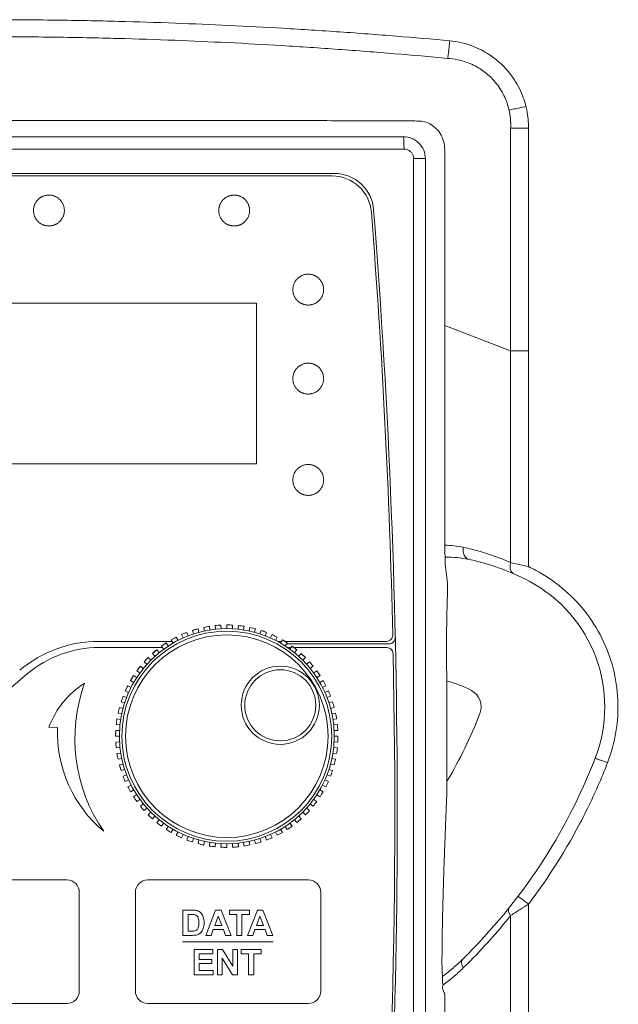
# Model space of a CAD drawing. Header units: millimetres. Extents: x -473 to 23648, y -382 to 1866.
# Tile 207 of 256: x 8919 to 8968, y 266 to 346. Entities that reach past the tile are written whole.
import ezdxf

# ---------------------------------------------------------------- set-up
doc = ezdxf.new("R2010")
doc.units = ezdxf.units.MM
doc.header["$LTSCALE"] = 80
doc.layers.get('0').update_dxf_attribs({"linetype": 'CONTINUOUS'})

msp = doc.modelspace()

# ---------------------------------------------------------------- linework, layer by layer
at = {"color": 0, "linetype": 'Continuous', "lineweight": 0}
for p, q in [((8958.834, 336.808), (8958.834, 318.571)), ((8960.283, 336.808), (8958.834, 336.808)), ((8960.283, 336.808), (8960.283, 318.571)), ((8950.202, 335.128), (8882.707, 335.128)), ((8953.5, 335.026), (8953.5, 328.83)), ((8950.978, 228.954), (8950.978, 334.354)), ((8950.978, 334.354), (8951.929, 334.354)), ((8951.929, 228.954), (8951.929, 334.354)), ((8944.554, 333.154), (8888.355, 333.154)), ((8944.369, 332.954), (8888.54, 332.954)), ((8890.061, 322.654), (8938.251, 322.654)), ((8938.251, 322.654), (8938.251, 309.654)), ((8958.834, 318.809), (8953.5, 320.857)), ((8960.283, 318.809), (8958.834, 318.809)), ((8958.834, 318.571), (8958.834, 301.672)), ((8938.251, 309.654), (8890.061, 309.654)), ((8933.983, 296.425), (8934.447, 296.51)), ((8934.046, 296.131), (8933.983, 296.425)), ((8934.447, 296.51), (8934.494, 296.214)), ((8934.914, 296.572), (8935.383, 296.609)), ((8934.945, 296.274), (8934.914, 296.572)), ((8935.383, 296.609), (8935.399, 296.309)), ((8935.855, 296.321), (8935.855, 296.621)), ((8936.326, 296.609), (8936.31, 296.309)), ((8936.764, 296.274), (8936.795, 296.572)), ((8936.795, 296.572), (8937.262, 296.51)), ((8937.262, 296.51), (8937.215, 296.214)), ((8937.663, 296.131), (8937.726, 296.425)), ((8937.726, 296.425), (8938.184, 296.315)), ((8931.355, 295.415), (8931.769, 295.64)), ((8931.769, 295.64), (8931.905, 295.373)), ((8932.316, 295.569), (8932.194, 295.843)), ((8932.629, 296.023), (8932.737, 295.743)), ((8933.073, 296.181), (8933.525, 296.315)), ((8933.166, 295.895), (8933.073, 296.181)), ((8933.525, 296.315), (8933.603, 296.025)), ((8938.184, 296.315), (8938.106, 296.025)), ((8938.543, 295.895), (8938.636, 296.181)), ((8938.636, 296.181), (8939.08, 296.023)), ((8939.08, 296.023), (8938.972, 295.743)), ((8939.393, 295.569), (8939.515, 295.843)), ((8939.94, 295.64), (8939.804, 295.373)), ((8931.426, 295.292), (8925.515, 295.292)), ((8930.645, 294.792), (8925.515, 294.792)), ((8930.564, 294.902), (8930.953, 295.169)), ((8930.741, 294.66), (8930.564, 294.902)), ((8930.953, 295.169), (8931.116, 294.918)), ((8931.505, 295.156), (8931.355, 295.415)), ((8940.283, 295.292), (8939.96, 295.292)), ((8940.205, 295.156), (8940.355, 295.415)), ((8940.355, 295.415), (8940.756, 295.169)), ((8948.789, 295.292), (8940.557, 295.292)), ((8940.756, 295.169), (8940.593, 294.918)), ((8948.994, 295.092), (8940.706, 295.092)), ((8941.064, 294.792), (8940.781, 294.792)), ((8940.968, 294.66), (8941.145, 294.902)), ((8941.145, 294.902), (8941.518, 294.616)), ((8948.822, 294.792), (8941.289, 294.792)), ((8929.491, 293.985), (8929.703, 293.773)), ((8929.832, 294.31), (8930.191, 294.616)), ((8930.033, 294.087), (8929.832, 294.31)), ((8930.191, 294.616), (8930.379, 294.382)), ((8941.518, 294.616), (8941.33, 294.382)), ((8941.676, 294.087), (8941.877, 294.31)), ((8941.877, 294.31), (8942.218, 293.985)), ((8942.218, 293.985), (8942.006, 293.773)), ((8928.573, 292.911), (8928.86, 293.285)), ((8928.86, 293.285), (8929.093, 293.096)), ((8929.389, 293.443), (8929.166, 293.643)), ((8942.32, 293.443), (8942.543, 293.643)), ((8942.849, 293.285), (8942.616, 293.096)), ((8919.73, 292.686), (8915.415, 289.065)), ((8928.06, 292.121), (8928.306, 292.523)), ((8928.306, 292.523), (8928.558, 292.36)), ((8928.816, 292.735), (8928.573, 292.911)), ((8942.893, 292.735), (8943.136, 292.911)), ((8943.136, 292.911), (8943.403, 292.523)), ((8943.403, 292.523), (8943.151, 292.36)), ((8927.633, 291.282), (8927.835, 291.707)), ((8927.835, 291.707), (8928.103, 291.571)), ((8928.32, 291.971), (8928.06, 292.121)), ((8943.389, 291.971), (8943.649, 292.121)), ((8943.874, 291.707), (8943.606, 291.571)), ((8927.452, 290.847), (8927.732, 290.739)), ((8927.907, 291.16), (8927.633, 291.282)), ((8943.802, 291.16), (8944.076, 291.282)), ((8944.257, 290.847), (8943.977, 290.739)), ((8953.682, 283.366), (8953.682, 291.454)), ((8927.58, 290.31), (8927.295, 290.402)), ((8944.129, 290.31), (8944.414, 290.402)), ((8927.345, 289.43), (8927.051, 289.492)), ((8927.161, 289.951), (8927.451, 289.873)), ((8944.548, 289.951), (8944.258, 289.873)), ((8944.364, 289.43), (8944.658, 289.492)), ((8927.202, 288.531), (8926.904, 288.562)), ((8926.965, 289.029), (8927.262, 288.982)), ((8944.744, 289.029), (8944.447, 288.982)), ((8944.507, 288.531), (8944.805, 288.562)), ((8926.855, 287.621), (8926.867, 288.092)), ((8927.155, 287.621), (8926.855, 287.621)), ((8926.867, 288.092), (8927.166, 288.077)), ((8944.842, 288.092), (8944.543, 288.077)), ((8944.555, 287.621), (8944.855, 287.621)), ((8926.867, 287.15), (8927.166, 287.166)), ((8944.842, 287.15), (8944.543, 287.166)), ((8927.202, 286.712), (8926.904, 286.68)), ((8926.965, 286.213), (8927.262, 286.26)), ((8944.744, 286.213), (8944.447, 286.26)), ((8944.507, 286.712), (8944.805, 286.68)), ((8927.345, 285.812), (8927.051, 285.75)), ((8927.161, 285.292), (8927.451, 285.369)), ((8927.295, 284.84), (8927.161, 285.292)), ((8944.548, 285.292), (8944.258, 285.369)), ((8944.364, 285.812), (8944.658, 285.75)), ((8966.681, 285.478), (8966.655, 285.411)), ((8927.58, 284.933), (8927.295, 284.84)), ((8927.452, 284.396), (8927.732, 284.503)), ((8944.257, 284.396), (8943.977, 284.503)), ((8944.129, 284.933), (8944.414, 284.84)), ((8927.907, 284.083), (8927.633, 283.961)), ((8927.835, 283.535), (8928.103, 283.671)), ((8943.874, 283.535), (8943.606, 283.671)), ((8943.802, 284.083), (8944.076, 283.961)), ((8928.32, 283.271), (8928.06, 283.121)), ((8928.306, 282.719), (8928.558, 282.883)), ((8943.403, 282.719), (8943.151, 282.883)), ((8943.389, 283.271), (8943.649, 283.121)), ((8928.816, 282.507), (8928.573, 282.331)), ((8928.86, 281.957), (8929.093, 282.146)), ((8942.849, 281.957), (8942.616, 282.146)), ((8942.893, 282.507), (8943.136, 282.331)), ((8929.389, 281.8), (8929.166, 281.599)), ((8929.491, 281.257), (8929.703, 281.469)), ((8942.218, 281.257), (8942.006, 281.469)), ((8942.32, 281.8), (8942.543, 281.599)), ((8930.033, 281.156), (8929.832, 280.933)), ((8930.191, 280.627), (8930.379, 280.86)), ((8930.741, 280.583), (8930.564, 280.34)), ((8940.968, 280.583), (8941.145, 280.34)), ((8941.518, 280.627), (8941.33, 280.86)), ((8941.676, 281.156), (8941.877, 280.933)), ((8930.953, 280.073), (8931.116, 280.325)), ((8931.505, 280.087), (8931.355, 279.827)), ((8931.769, 279.602), (8931.905, 279.869)), ((8932.316, 279.673), (8932.194, 279.399)), ((8939.393, 279.673), (8939.515, 279.399)), ((8939.94, 279.602), (8939.804, 279.869)), ((8940.205, 280.087), (8940.355, 279.827)), ((8940.756, 280.073), (8940.593, 280.325)), ((8932.629, 279.219), (8932.737, 279.499)), ((8933.166, 279.347), (8933.073, 279.062)), ((8933.525, 278.928), (8933.603, 279.218)), ((8934.046, 279.111), (8933.983, 278.818)), ((8934.447, 278.732), (8934.494, 279.028)), ((8934.945, 278.969), (8934.914, 278.671)), ((8935.383, 278.634), (8935.399, 278.933)), ((8935.855, 278.921), (8935.855, 278.621)), ((8936.326, 278.634), (8936.31, 278.933)), ((8936.764, 278.969), (8936.795, 278.671)), ((8937.262, 278.732), (8937.215, 279.028)), ((8937.663, 279.111), (8937.726, 278.818)), ((8938.184, 278.928), (8938.106, 279.218)), ((8938.543, 279.347), (8938.636, 279.062)), ((8939.08, 279.219), (8938.972, 279.499))]:
    msp.add_line(p, q, dxfattribs=at)
for points in [[(8922.705, 330.154), (8922.703, 330.207), (8922.699, 330.259), (8922.693, 330.31), (8922.686, 330.361), (8922.677, 330.41), (8922.666, 330.459), (8922.653, 330.507), (8922.639, 330.554), (8922.622, 330.6), (8922.604, 330.646), (8922.584, 330.691), (8922.562, 330.735), (8922.538, 330.778), (8922.512, 330.82), (8922.486, 330.86), (8922.457, 330.9), (8922.427, 330.939), (8922.396, 330.976), (8922.363, 331.012), (8922.33, 331.046), (8922.295, 331.079), (8922.258, 331.111), (8922.221, 331.141), (8922.183, 331.169), (8922.144, 331.196), (8922.103, 331.222), (8922.062, 331.246), (8922.021, 331.268), (8921.978, 331.288), (8921.935, 331.307), (8921.891, 331.325), (8921.846, 331.34), (8921.801, 331.354), (8921.756, 331.366), (8921.71, 331.377), (8921.664, 331.385), (8921.618, 331.392), (8921.571, 331.398), (8921.525, 331.401), (8921.478, 331.403), (8921.431, 331.403), (8921.384, 331.401), (8921.338, 331.398), (8921.291, 331.392), (8921.245, 331.385), (8921.199, 331.377), (8921.153, 331.366), (8921.108, 331.354), (8921.063, 331.34), (8921.018, 331.324), (8920.974, 331.307), (8920.931, 331.288), (8920.888, 331.268), (8920.846, 331.245), (8920.805, 331.221), (8920.765, 331.196), (8920.726, 331.169), (8920.687, 331.14), (8920.65, 331.11), (8920.614, 331.078), (8920.579, 331.045), (8920.545, 331.011), (8920.512, 330.975), (8920.481, 330.938), (8920.451, 330.899), (8920.423, 330.859), (8920.396, 330.818), (8920.371, 330.776), (8920.347, 330.733), (8920.325, 330.689), (8920.305, 330.645), (8920.287, 330.599), (8920.27, 330.553), (8920.256, 330.506), (8920.243, 330.458), (8920.232, 330.409), (8920.223, 330.36), (8920.216, 330.31), (8920.21, 330.259), (8920.207, 330.207), (8920.205, 330.154)], [(8937.701, 330.154), (8937.699, 330.207), (8937.696, 330.259), (8937.69, 330.31), (8937.683, 330.361), (8937.674, 330.41), (8937.663, 330.459), (8937.65, 330.507), (8937.636, 330.554), (8937.619, 330.6), (8937.601, 330.646), (8937.58, 330.691), (8937.558, 330.735), (8937.535, 330.778), (8937.509, 330.82), (8937.482, 330.86), (8937.454, 330.9), (8937.424, 330.939), (8937.393, 330.976), (8937.36, 331.012), (8937.327, 331.046), (8937.292, 331.079), (8937.255, 331.111), (8937.218, 331.141), (8937.18, 331.169), (8937.141, 331.196), (8937.101, 331.222), (8937.06, 331.246), (8937.018, 331.268), (8936.975, 331.288), (8936.932, 331.307), (8936.888, 331.325), (8936.844, 331.34), (8936.799, 331.354), (8936.753, 331.366), (8936.708, 331.377), (8936.661, 331.385), (8936.615, 331.392), (8936.569, 331.398), (8936.522, 331.401), (8936.475, 331.403), (8936.429, 331.403), (8936.382, 331.401), (8936.335, 331.398), (8936.289, 331.392), (8936.242, 331.385), (8936.196, 331.377), (8936.15, 331.366), (8936.105, 331.354), (8936.06, 331.34), (8936.016, 331.324), (8935.972, 331.307), (8935.928, 331.288), (8935.886, 331.268), (8935.844, 331.245), (8935.803, 331.221), (8935.763, 331.196), (8935.723, 331.169), (8935.685, 331.14), (8935.648, 331.11), (8935.612, 331.078), (8935.577, 331.045), (8935.543, 331.011), (8935.51, 330.975), (8935.479, 330.938), (8935.449, 330.899), (8935.421, 330.859), (8935.394, 330.818), (8935.369, 330.776), (8935.345, 330.733), (8935.323, 330.689), (8935.303, 330.645), (8935.284, 330.599), (8935.268, 330.553), (8935.253, 330.506), (8935.241, 330.458), (8935.23, 330.409), (8935.221, 330.36), (8935.214, 330.31), (8935.208, 330.259), (8935.204, 330.207), (8935.202, 330.154)], [(8920.205, 330.154), (8920.207, 330.101), (8920.21, 330.049), (8920.216, 329.997), (8920.223, 329.947), (8920.232, 329.898), (8920.243, 329.849), (8920.256, 329.801), (8920.271, 329.754), (8920.287, 329.708), (8920.305, 329.662), (8920.326, 329.617), (8920.348, 329.573), (8920.371, 329.53), (8920.397, 329.488), (8920.424, 329.447), (8920.452, 329.408), (8920.482, 329.369), (8920.513, 329.332), (8920.546, 329.296), (8920.58, 329.262), (8920.615, 329.229), (8920.651, 329.197), (8920.688, 329.167), (8920.726, 329.138), (8920.766, 329.111), (8920.806, 329.086), (8920.847, 329.062), (8920.889, 329.04), (8920.931, 329.019), (8920.974, 329), (8921.018, 328.983), (8921.063, 328.968), (8921.108, 328.954), (8921.153, 328.941), (8921.199, 328.931), (8921.245, 328.922), (8921.291, 328.915), (8921.338, 328.91), (8921.384, 328.906), (8921.431, 328.905), (8921.478, 328.905), (8921.525, 328.906), (8921.571, 328.91), (8921.618, 328.915), (8921.664, 328.922), (8921.71, 328.931), (8921.756, 328.941), (8921.802, 328.954), (8921.847, 328.968), (8921.891, 328.983), (8921.935, 329.001), (8921.978, 329.02), (8922.021, 329.04), (8922.063, 329.062), (8922.104, 329.086), (8922.144, 329.112), (8922.184, 329.139), (8922.222, 329.167), (8922.259, 329.198), (8922.295, 329.229), (8922.33, 329.262), (8922.364, 329.297), (8922.397, 329.333), (8922.428, 329.37), (8922.458, 329.409), (8922.486, 329.448), (8922.513, 329.489), (8922.538, 329.531), (8922.562, 329.574), (8922.584, 329.618), (8922.604, 329.663), (8922.623, 329.709), (8922.639, 329.755), (8922.654, 329.802), (8922.666, 329.85), (8922.677, 329.898), (8922.686, 329.948), (8922.693, 329.998), (8922.699, 330.049), (8922.703, 330.101), (8922.705, 330.154)], [(8935.202, 330.154), (8935.204, 330.101), (8935.208, 330.049), (8935.214, 329.997), (8935.221, 329.947), (8935.23, 329.898), (8935.241, 329.849), (8935.254, 329.801), (8935.268, 329.754), (8935.285, 329.708), (8935.303, 329.662), (8935.323, 329.617), (8935.345, 329.573), (8935.369, 329.53), (8935.394, 329.488), (8935.421, 329.447), (8935.45, 329.408), (8935.48, 329.369), (8935.511, 329.332), (8935.543, 329.296), (8935.577, 329.262), (8935.612, 329.229), (8935.648, 329.197), (8935.686, 329.167), (8935.724, 329.138), (8935.763, 329.111), (8935.803, 329.086), (8935.844, 329.062), (8935.886, 329.04), (8935.929, 329.019), (8935.972, 329), (8936.016, 328.983), (8936.06, 328.968), (8936.105, 328.954), (8936.151, 328.941), (8936.196, 328.931), (8936.242, 328.922), (8936.289, 328.915), (8936.335, 328.91), (8936.382, 328.906), (8936.429, 328.905), (8936.475, 328.905), (8936.522, 328.906), (8936.569, 328.91), (8936.615, 328.915), (8936.662, 328.922), (8936.708, 328.931), (8936.753, 328.941), (8936.799, 328.954), (8936.844, 328.968), (8936.888, 328.983), (8936.932, 329.001), (8936.976, 329.02), (8937.018, 329.04), (8937.06, 329.062), (8937.101, 329.086), (8937.141, 329.112), (8937.181, 329.139), (8937.219, 329.167), (8937.256, 329.198), (8937.292, 329.229), (8937.327, 329.262), (8937.361, 329.297), (8937.394, 329.333), (8937.425, 329.37), (8937.455, 329.409), (8937.483, 329.448), (8937.51, 329.489), (8937.535, 329.531), (8937.559, 329.574), (8937.581, 329.618), (8937.601, 329.663), (8937.619, 329.709), (8937.636, 329.755), (8937.65, 329.802), (8937.663, 329.85), (8937.674, 329.898), (8937.683, 329.948), (8937.69, 329.998), (8937.696, 330.049), (8937.699, 330.101), (8937.701, 330.154)], [(8943.698, 323.754), (8943.696, 323.807), (8943.692, 323.859), (8943.687, 323.91), (8943.679, 323.961), (8943.67, 324.01), (8943.659, 324.059), (8943.647, 324.107), (8943.632, 324.154), (8943.616, 324.2), (8943.597, 324.246), (8943.577, 324.291), (8943.555, 324.335), (8943.531, 324.378), (8943.506, 324.42), (8943.479, 324.46), (8943.451, 324.5), (8943.421, 324.539), (8943.389, 324.576), (8943.357, 324.612), (8943.323, 324.646), (8943.288, 324.679), (8943.252, 324.711), (8943.215, 324.741), (8943.177, 324.769), (8943.137, 324.796), (8943.097, 324.822), (8943.056, 324.846), (8943.014, 324.868), (8942.972, 324.888), (8942.929, 324.907), (8942.885, 324.925), (8942.84, 324.94), (8942.795, 324.954), (8942.75, 324.966), (8942.704, 324.977), (8942.658, 324.985), (8942.612, 324.992), (8942.565, 324.998), (8942.519, 325.001), (8942.472, 325.003), (8942.425, 325.003), (8942.379, 325.001), (8942.332, 324.998), (8942.285, 324.992), (8942.239, 324.985), (8942.193, 324.977), (8942.147, 324.966), (8942.102, 324.954), (8942.057, 324.94), (8942.012, 324.924), (8941.969, 324.907), (8941.925, 324.888), (8941.883, 324.868), (8941.841, 324.845), (8941.8, 324.821), (8941.76, 324.796), (8941.72, 324.769), (8941.682, 324.74), (8941.645, 324.71), (8941.609, 324.678), (8941.574, 324.645), (8941.54, 324.611), (8941.507, 324.575), (8941.476, 324.538), (8941.446, 324.499), (8941.418, 324.459), (8941.391, 324.418), (8941.366, 324.376), (8941.342, 324.333), (8941.32, 324.289), (8941.3, 324.245), (8941.282, 324.199), (8941.265, 324.153), (8941.251, 324.106), (8941.238, 324.058), (8941.227, 324.009), (8941.218, 323.96), (8941.211, 323.91), (8941.205, 323.859), (8941.202, 323.807), (8941.2, 323.754)], [(8941.2, 323.754), (8941.202, 323.701), (8941.205, 323.649), (8941.211, 323.597), (8941.218, 323.547), (8941.227, 323.498), (8941.238, 323.449), (8941.251, 323.401), (8941.265, 323.354), (8941.282, 323.308), (8941.3, 323.262), (8941.321, 323.217), (8941.343, 323.173), (8941.366, 323.13), (8941.392, 323.088), (8941.418, 323.047), (8941.447, 323.008), (8941.477, 322.969), (8941.508, 322.932), (8941.541, 322.896), (8941.574, 322.862), (8941.609, 322.829), (8941.645, 322.797), (8941.683, 322.767), (8941.721, 322.738), (8941.76, 322.711), (8941.8, 322.686), (8941.841, 322.662), (8941.883, 322.64), (8941.926, 322.619), (8941.969, 322.6), (8942.013, 322.583), (8942.057, 322.568), (8942.102, 322.554), (8942.148, 322.541), (8942.193, 322.531), (8942.239, 322.522), (8942.286, 322.515), (8942.332, 322.51), (8942.379, 322.506), (8942.425, 322.505), (8942.472, 322.505), (8942.519, 322.506), (8942.566, 322.51), (8942.612, 322.515), (8942.658, 322.522), (8942.704, 322.531), (8942.75, 322.541), (8942.796, 322.554), (8942.841, 322.568), (8942.885, 322.583), (8942.929, 322.601), (8942.972, 322.62), (8943.015, 322.64), (8943.057, 322.662), (8943.098, 322.686), (8943.138, 322.712), (8943.177, 322.739), (8943.215, 322.767), (8943.253, 322.798), (8943.289, 322.829), (8943.324, 322.862), (8943.358, 322.897), (8943.39, 322.933), (8943.421, 322.97), (8943.451, 323.009), (8943.48, 323.048), (8943.507, 323.089), (8943.532, 323.131), (8943.555, 323.174), (8943.577, 323.218), (8943.598, 323.263), (8943.616, 323.309), (8943.632, 323.355), (8943.647, 323.402), (8943.66, 323.45), (8943.67, 323.498), (8943.679, 323.548), (8943.687, 323.598), (8943.692, 323.649), (8943.696, 323.701), (8943.698, 323.754)], [(8943.698, 316.554), (8943.696, 316.607), (8943.692, 316.659), (8943.687, 316.71), (8943.679, 316.761), (8943.67, 316.81), (8943.659, 316.859), (8943.647, 316.907), (8943.632, 316.954), (8943.616, 317), (8943.597, 317.046), (8943.577, 317.091), (8943.555, 317.135), (8943.531, 317.178), (8943.506, 317.22), (8943.479, 317.26), (8943.451, 317.3), (8943.421, 317.339), (8943.389, 317.376), (8943.357, 317.412), (8943.323, 317.446), (8943.288, 317.479), (8943.252, 317.511), (8943.215, 317.541), (8943.177, 317.569), (8943.137, 317.596), (8943.097, 317.622), (8943.056, 317.646), (8943.014, 317.668), (8942.972, 317.688), (8942.929, 317.707), (8942.885, 317.725), (8942.84, 317.74), (8942.795, 317.754), (8942.75, 317.766), (8942.704, 317.777), (8942.658, 317.785), (8942.612, 317.792), (8942.565, 317.798), (8942.519, 317.801), (8942.472, 317.803), (8942.425, 317.803), (8942.379, 317.801), (8942.332, 317.798), (8942.285, 317.792), (8942.239, 317.785), (8942.193, 317.777), (8942.147, 317.766), (8942.102, 317.754), (8942.057, 317.74), (8942.012, 317.724), (8941.969, 317.707), (8941.925, 317.688), (8941.883, 317.668), (8941.841, 317.645), (8941.8, 317.621), (8941.76, 317.596), (8941.72, 317.569), (8941.682, 317.54), (8941.645, 317.51), (8941.609, 317.478), (8941.574, 317.445), (8941.54, 317.411), (8941.507, 317.375), (8941.476, 317.338), (8941.446, 317.299), (8941.418, 317.259), (8941.391, 317.218), (8941.366, 317.176), (8941.342, 317.133), (8941.32, 317.089), (8941.3, 317.045), (8941.282, 316.999), (8941.265, 316.953), (8941.251, 316.906), (8941.238, 316.858), (8941.227, 316.809), (8941.218, 316.76), (8941.211, 316.71), (8941.205, 316.659), (8941.202, 316.607), (8941.2, 316.554)], [(8941.2, 316.554), (8941.202, 316.501), (8941.205, 316.449), (8941.211, 316.397), (8941.218, 316.347), (8941.227, 316.298), (8941.238, 316.249), (8941.251, 316.201), (8941.265, 316.154), (8941.282, 316.108), (8941.3, 316.062), (8941.321, 316.017), (8941.343, 315.973), (8941.366, 315.93), (8941.392, 315.888), (8941.418, 315.847), (8941.447, 315.808), (8941.477, 315.769), (8941.508, 315.732), (8941.541, 315.696), (8941.574, 315.662), (8941.609, 315.629), (8941.645, 315.597), (8941.683, 315.567), (8941.721, 315.538), (8941.76, 315.511), (8941.8, 315.486), (8941.841, 315.462), (8941.883, 315.44), (8941.926, 315.419), (8941.969, 315.4), (8942.013, 315.383), (8942.057, 315.368), (8942.102, 315.354), (8942.148, 315.341), (8942.193, 315.331), (8942.239, 315.322), (8942.286, 315.315), (8942.332, 315.31), (8942.379, 315.306), (8942.425, 315.305), (8942.472, 315.305), (8942.519, 315.306), (8942.566, 315.31), (8942.612, 315.315), (8942.658, 315.322), (8942.704, 315.331), (8942.75, 315.341), (8942.796, 315.354), (8942.841, 315.368), (8942.885, 315.383), (8942.929, 315.401), (8942.972, 315.42), (8943.015, 315.44), (8943.057, 315.462), (8943.098, 315.486), (8943.138, 315.512), (8943.177, 315.539), (8943.215, 315.567), (8943.253, 315.598), (8943.289, 315.629), (8943.324, 315.662), (8943.358, 315.697), (8943.39, 315.733), (8943.421, 315.77), (8943.451, 315.809), (8943.48, 315.848), (8943.507, 315.889), (8943.532, 315.931), (8943.555, 315.974), (8943.577, 316.018), (8943.598, 316.063), (8943.616, 316.109), (8943.632, 316.155), (8943.647, 316.202), (8943.66, 316.25), (8943.67, 316.298), (8943.679, 316.348), (8943.687, 316.398), (8943.692, 316.449), (8943.696, 316.501), (8943.698, 316.554)], [(8943.698, 308.354), (8943.696, 308.407), (8943.692, 308.459), (8943.687, 308.51), (8943.679, 308.561), (8943.67, 308.61), (8943.659, 308.659), (8943.647, 308.707), (8943.632, 308.754), (8943.616, 308.8), (8943.597, 308.846), (8943.577, 308.891), (8943.555, 308.935), (8943.531, 308.978), (8943.506, 309.02), (8943.479, 309.06), (8943.451, 309.1), (8943.421, 309.139), (8943.389, 309.176), (8943.357, 309.212), (8943.323, 309.246), (8943.288, 309.279), (8943.252, 309.311), (8943.215, 309.341), (8943.177, 309.369), (8943.137, 309.396), (8943.097, 309.422), (8943.056, 309.446), (8943.014, 309.468), (8942.972, 309.488), (8942.929, 309.507), (8942.885, 309.525), (8942.84, 309.54), (8942.795, 309.554), (8942.75, 309.566), (8942.704, 309.577), (8942.658, 309.585), (8942.612, 309.592), (8942.565, 309.598), (8942.519, 309.601), (8942.472, 309.603), (8942.425, 309.603), (8942.379, 309.601), (8942.332, 309.598), (8942.285, 309.592), (8942.239, 309.585), (8942.193, 309.577), (8942.147, 309.566), (8942.102, 309.554), (8942.057, 309.54), (8942.012, 309.524), (8941.969, 309.507), (8941.925, 309.488), (8941.883, 309.468), (8941.841, 309.445), (8941.8, 309.421), (8941.76, 309.396), (8941.72, 309.369), (8941.682, 309.34), (8941.645, 309.31), (8941.609, 309.278), (8941.574, 309.245), (8941.54, 309.211), (8941.507, 309.175), (8941.476, 309.138), (8941.446, 309.099), (8941.418, 309.059), (8941.391, 309.018), (8941.366, 308.976), (8941.342, 308.933), (8941.32, 308.889), (8941.3, 308.845), (8941.282, 308.799), (8941.265, 308.753), (8941.251, 308.706), (8941.238, 308.658), (8941.227, 308.609), (8941.218, 308.56), (8941.211, 308.51), (8941.205, 308.459), (8941.202, 308.407), (8941.2, 308.354)], [(8941.2, 308.354), (8941.202, 308.301), (8941.205, 308.249), (8941.211, 308.197), (8941.218, 308.147), (8941.227, 308.098), (8941.238, 308.049), (8941.251, 308.001), (8941.265, 307.954), (8941.282, 307.908), (8941.3, 307.862), (8941.321, 307.817), (8941.343, 307.773), (8941.366, 307.73), (8941.392, 307.688), (8941.418, 307.647), (8941.447, 307.608), (8941.477, 307.569), (8941.508, 307.532), (8941.541, 307.496), (8941.574, 307.462), (8941.609, 307.429), (8941.645, 307.397), (8941.683, 307.367), (8941.721, 307.338), (8941.76, 307.311), (8941.8, 307.286), (8941.841, 307.262), (8941.883, 307.24), (8941.926, 307.219), (8941.969, 307.2), (8942.013, 307.183), (8942.057, 307.168), (8942.102, 307.154), (8942.148, 307.141), (8942.193, 307.131), (8942.239, 307.122), (8942.286, 307.115), (8942.332, 307.11), (8942.379, 307.106), (8942.425, 307.105), (8942.472, 307.105), (8942.519, 307.106), (8942.566, 307.11), (8942.612, 307.115), (8942.658, 307.122), (8942.704, 307.131), (8942.75, 307.141), (8942.796, 307.154), (8942.841, 307.168), (8942.885, 307.183), (8942.929, 307.201), (8942.972, 307.22), (8943.015, 307.24), (8943.057, 307.262), (8943.098, 307.286), (8943.138, 307.312), (8943.177, 307.339), (8943.215, 307.367), (8943.253, 307.398), (8943.289, 307.429), (8943.324, 307.462), (8943.358, 307.497), (8943.39, 307.533), (8943.421, 307.57), (8943.451, 307.609), (8943.48, 307.648), (8943.507, 307.689), (8943.532, 307.731), (8943.555, 307.774), (8943.577, 307.818), (8943.598, 307.863), (8943.616, 307.909), (8943.632, 307.955), (8943.647, 308.002), (8943.66, 308.05), (8943.67, 308.098), (8943.679, 308.148), (8943.687, 308.198), (8943.692, 308.249), (8943.696, 308.301), (8943.698, 308.354)]]:
    msp.add_lwpolyline(points, dxfattribs=at)
for centre, radius in [((8935.855, 287.621), 8.7), ((8935.855, 287.621), 8.5), ((8935.855, 287.621), 8.2), ((8940.185, 290.121), 3.162), ((8940.185, 290.121), 2.875)]:
    msp.add_circle(centre, radius, dxfattribs=at)
for centre, radius, start, end in [((8950.155, 334.354), 1.774, 0.0147, 90.01957), ((8944.554, 329.954), 3.2, 4.48928, 90), ((8944.369, 329.754), 3.2, 4.47218, 90), ((8326.855, 281.456), 622.6, 1.320421, 4.472176), ((8326.855, 281.456), 622.8, 355.525768, 4.48928), ((8953.305, 294.939), 8.142, 78.05221, 88.61862), ((8950.929, 283.618), 19.709, 76.09128, 78.10762), ((8950.937, 283.649), 19.677, 66.33831, 76.09291), ((8953.577, 292.735), 9.379, 78.4967, 90.21769), ((8951.595, 283.627), 18.7, 62.18186, 78.10956), ((8945.137, 239.127), 64.027, 76.31604, 77.64732), ((8951.717, 283.714), 19.594, 62.21892, 64.08225), ((8954.955, 289.994), 11.5, 338.81858, 62.18186), ((8935.855, 287.621), 9, 99, 102), ((8935.855, 287.621), 9, 93, 96), ((8935.855, 287.621), 9, 87, 90), ((8935.855, 287.621), 9, 87, 90), ((8935.855, 287.621), 9, 81, 84), ((8935.855, 287.621), 9, 75, 78), ((8935.855, 287.621), 9, 117, 120), ((8935.855, 287.621), 9, 111, 114), ((8935.855, 287.621), 9, 111, 114), ((8935.855, 287.621), 9, 105, 108), ((8935.855, 287.621), 9, 69, 72), ((8935.855, 287.621), 9, 63, 66), ((8935.855, 287.621), 9, 63, 66), ((8948.789, 295.792), 0.5, 270, 1.32042), ((8948.994, 295.592), 0.5, 270, 1.30158), ((8925.515, 285.292), 10, 90, 130), ((8925.515, 285.792), 9, 90, 130), ((8935.855, 287.621), 9, 123, 126), ((8935.855, 287.621), 9, 57, 60), ((8935.855, 287.621), 9, 51, 54), ((8948.822, 294.292), 0.5, 1.18224, 90), ((8935.855, 287.621), 9, 135, 138), ((8935.855, 287.621), 9, 135, 138), ((8935.855, 287.621), 9, 129, 132), ((8935.855, 287.621), 9, 45, 48), ((8326.855, 281.456), 622.6, 355.525768, 1.182237), ((8935.855, 287.621), 9, 141, 144), ((8935.855, 287.621), 9, 39, 42), ((8935.855, 287.621), 9, 39, 42), ((8935.855, 287.621), 9, 147, 150), ((8935.855, 287.621), 9, 33, 36), ((8935.855, 287.621), 9, 153, 156), ((8935.855, 287.621), 9, 27, 30), ((8935.855, 287.621), 9, 27, 30), ((8951.595, 283.627), 8.7, 62.18186, 76.11637), ((8935.855, 287.621), 9, 159, 162), ((8935.855, 287.621), 9, 21, 24), ((8935.855, 287.621), 9, 21, 24), ((8954.955, 289.994), 1.5, 338.81927, 62.18186), ((8935.855, 287.621), 9, 15, 18), ((8935.855, 287.621), 9, 15, 18), ((8935.855, 287.621), 9, 165, 168), ((8935.855, 287.621), 9, 9, 12), ((8935.855, 287.621), 9, 9, 12), ((8922.785, 302.46), 36, 329.12055, 338.81927), ((8935.855, 287.621), 9, 171, 174), ((8935.855, 287.621), 9, 3, 6), ((8935.855, 287.621), 9, 4.49986, 6), ((8935.855, 287.621), 9, 177, 180), ((8935.855, 287.621), 9, 357, 0), ((8935.855, 287.621), 9, 357, 0), ((8935.855, 287.621), 9, 183, 186), ((8935.855, 287.621), 9, 189, 192), ((8935.855, 287.621), 9, 351, 354), ((8935.855, 287.621), 9, 352.49999, 354), ((8935.855, 287.621), 9, 195, 198), ((8935.855, 287.621), 9, 345, 348), ((8935.855, 287.621), 9, 345, 348), ((8922.785, 302.46), 46, 314.38178, 338.8191), ((8935.855, 287.621), 9, 339, 342), ((8935.855, 287.621), 9, 339, 342), ((8935.855, 287.621), 9, 201, 204), ((8935.855, 287.621), 9, 333, 336), ((8935.855, 287.621), 9, 333, 336), ((8935.855, 287.621), 9, 207, 210), ((8935.855, 287.621), 9, 327, 330), ((8935.855, 287.621), 9, 213, 216), ((8935.855, 287.621), 9, 321, 324), ((8935.855, 287.621), 9, 321, 322.49999), ((8935.855, 287.621), 9, 219, 222), ((8935.855, 287.621), 9, 225, 228), ((8935.855, 287.621), 9, 315, 318), ((8935.855, 287.621), 9, 231, 234), ((8935.855, 287.621), 9, 309, 312), ((8935.855, 287.621), 9, 310.5, 312), ((8935.855, 287.621), 9, 237, 240), ((8935.855, 287.621), 9, 297, 300), ((8935.855, 287.621), 9, 303, 306), ((8935.855, 287.621), 9, 243, 246), ((8935.855, 287.621), 9, 249, 252), ((8935.855, 287.621), 9, 255, 258), ((8935.855, 287.621), 9, 285, 288), ((8935.855, 287.621), 9, 291, 294), ((8935.855, 287.621), 9, 261, 264), ((8935.855, 287.621), 9, 267, 270), ((8935.855, 287.621), 9, 273, 276), ((8935.855, 287.621), 9, 279, 282), ((8935.855, 287.621), 9, 280.49999, 282), ((8919.843, 335.465), 73.54, 302.7306, 303.35998), ((8921.927, 302.647), 47.271, 314.98614, 321.32956), ((8988.263, 226.506), 55.12, 122.03086, 122.26996), ((8922.341, 302.237), 46.688, 314.38091, 314.98212)]:
    msp.add_arc(centre, radius, start, end, dxfattribs=at)
for points, start_tangent, end_tangent in [([(8916.455, 345.594), (8922.031, 345.557), (8927.077, 345.458), (8931.706, 345.312), (8936.013, 345.13), (8940.43, 344.898), (8945.017, 344.605), (8949.568, 344.261), (8953.907, 343.885)], (1, 0), (0.995767, -0.091913)), ([(8916.455, 344.215), (8922.009, 344.177), (8927.035, 344.075), (8931.644, 343.925), (8935.933, 343.737), (8940.331, 343.497), (8944.898, 343.195), (8949.428, 342.843), (8953.747, 342.459)], (1, -0.000001), (0.995593, -0.093775)), ([(8953.907, 343.885), (8953.856, 343.364), (8953.801, 342.877), (8953.747, 342.459)], (-0.090637, -0.995884), (-0.140937, -0.990019)), ([(8953.907, 343.885), (8954.897, 343.72), (8955.759, 343.453), (8956.49, 343.125), (8957.111, 342.762), (8957.664, 342.361), (8958.179, 341.902), (8958.667, 341.37), (8959.13, 340.744), (8959.541, 340.028), (8959.861, 339.278), (8960.074, 338.571)], (0.995751, -0.092081), (0.236345, -0.971669)), ([(8953.747, 342.459), (8954.538, 342.357), (8955.234, 342.166), (8955.828, 341.918), (8956.335, 341.635), (8956.784, 341.321), (8957.199, 340.959), (8957.594, 340.534), (8957.965, 340.034), (8958.291, 339.462), (8958.543, 338.856), (8958.707, 338.285)], (0.998693, -0.051102), (0.219006, -0.975723)), ([(8960.074, 338.571), (8959.585, 338.468), (8959.12, 338.37), (8958.707, 338.285)], (-0.978394, -0.20675), (-0.980101, -0.198502)), ([(8958.707, 338.285), (8958.766, 337.99), (8958.807, 337.695), (8958.832, 337.4), (8958.841, 337.105), (8958.834, 336.808)], (0.222525, -0.974927), (-0.048994, -0.998799)), ([(8960.074, 338.571), (8960.151, 338.219), (8960.21, 337.866), (8960.251, 337.514), (8960.275, 337.161), (8960.283, 336.808)], (0.23758, -0.971368), (-0.00001, -1)), ([(8916.455, 337.441), (8919.224, 337.441), (8922.275, 337.44), (8925.595, 337.439), (8929.153, 337.438), (8932.807, 337.436), (8936.334, 337.433), (8939.467, 337.43), (8942.474, 337.426), (8945.424, 337.422), (8948.293, 337.416), (8950.948, 337.409)], (1, 0), (0.999996, -0.002817)), ([(8950.948, 337.409), (8951.993, 337.303), (8952.564, 336.989), (8953.036, 336.518), (8953.352, 335.935), (8953.489, 335.285)], (0.994655, -0.103258), (0.062438, -0.998049)), ([(8950.154, 336.128), (8927.692, 336.118), (8905.217, 336.118), (8882.755, 336.128)], (-1, -0.000669), (-1, 0.000669)), ([(8950.202, 335.128), (8950.199, 335.507), (8950.188, 335.83), (8950.173, 336.047), (8950.155, 336.128)], (-0.000667, 1), (-0.96002, 0.27993)), ([(8950.978, 334.354), (8950.94, 334.593), (8950.83, 334.809), (8950.658, 334.98), (8950.442, 335.09), (8950.202, 335.128)], (0.000562, 1), (-1, -0.000582)), ([(8953.489, 335.285), (8953.497, 335.156), (8953.5, 335.026)], (0.086184, -0.996279), (0.00069, -1)), ([(8953.5, 328.83), (8953.5, 320.29), (8953.5, 311.432), (8953.501, 302.537)], (-0.000003, -1), (0.00009, -1)), ([(8960.283, 318.571), (8960.283, 310.026), (8960.281, 301.337)], (0.000003, -1), (-0.000007, -1)), ([(8955.448, 301.925), (8955.176, 302.097), (8955.011, 302.449), (8954.99, 302.904)], (-0.978541, 0.206053), (0.117051, 0.993126)), ([(8953.682, 291.454), (8953.651, 293.566), (8953.65, 295.65), (8953.674, 297.545), (8953.716, 299.121), (8953.698, 300.244), (8953.53, 301.955), (8953.517, 302.363), (8953.501, 302.537)], (-0.023198, 0.999731), (0.538091, 0.842887)), ([(8959.096, 300.756), (8958.891, 300.947), (8958.798, 301.272), (8958.834, 301.672)], (-0.916003, 0.401171), (0.238046, 0.971254)), ([(8960.85, 301.05), (8963.014, 299.604), (8964.831, 297.743), (8966.221, 295.552), (8967.127, 293.124), (8967.513, 290.562), (8967.362, 287.975), (8966.681, 285.478)], (0.884641, -0.466273), (-0.361556, -0.93235)), ([(8966.655, 285.411), (8965.077, 281.814), (8962.976, 277.986), (8960.282, 274.036)], (-0.363151, -0.93173), (-0.605149, -0.796112)), ([(8966.681, 285.478), (8966.188, 285.665), (8965.818, 285.799), (8965.678, 285.839)], (-0.931848, 0.36285), (-0.361243, -0.932472)), ([(8953.379, 267.517), (8953.325, 267.848), (8953.291, 268.672), (8953.281, 270.05), (8953.302, 271.961), (8953.347, 274.013), (8953.402, 275.924), (8953.461, 277.694), (8953.521, 279.315), (8953.578, 280.794), (8953.632, 282.14), (8953.682, 283.366)], (-0.551642, 0.834081), (0.040995, 0.999159)), ([(8959.425, 274.647), (8959.498, 274.61), (8959.688, 274.48), (8959.965, 274.28), (8960.283, 274.042)], (0.604612, 0.79652), (0.795401, -0.606083)), ([(8958.834, 273.112), (8958.7, 273.357), (8958.659, 273.574), (8958.715, 273.737)], (-0.574365, 0.818599), (0.624413, 0.781094)), ([(8959.606, 273.601), (8959.225, 273.358), (8959.029, 273.234)], (-0.840602, -0.541653), (-0.847411, -0.530937)), ([(8960.282, 274.036), (8960.282, 250.299), (8960.281, 225.226)], (-0.000035, -1), (0.00001, -1)), ([(8958.834, 273.11), (8958.834, 249.808), (8958.833, 225.227)], (-0.000007, -1), (-0.000032, -1)), ([(8954.959, 269.584), (8954.169, 268.858), (8953.354, 268.204)], (-0.71469, -0.699441), (-0.802066, -0.597235)), ([(8954.996, 268.869), (8954.882, 269.155), (8954.869, 269.405), (8954.959, 269.584)], (-0.48124, 0.876589), (0.714693, 0.699438)), ([(8954.996, 268.869), (8954.188, 268.128), (8953.353, 267.465)], (-0.714694, -0.699437), (-0.806057, -0.591839)), ([(8953.506, 266.772), (8953.363, 267.077), (8953.318, 267.338), (8953.379, 267.517)], (-0.544792, 0.838571), (0.648477, 0.761234)), ([(8953.506, 266.772), (8953.507, 259.999), (8953.509, 253.89), (8953.51, 248.359), (8953.512, 243.345), (8953.514, 238.782), (8953.515, 234.611), (8953.517, 230.803), (8953.519, 227.355)], (0.00019, -1), (0.000614, -1))]:
    msp.add_spline(points, degree=3, dxfattribs=dict(at, start_tangent=start_tangent, end_tangent=end_tangent))
at = {"color": 0, "lineweight": 0}
msp.add_open_spline([(8925.892, 279.923), (8923.469, 283.432), (8922.89, 287.894), (8924.338, 291.905), (8924.338, 291.905), (8923.014, 291.071), (8922.002, 289.825), (8921.458, 288.358), (8921.458, 288.358), (8921.458, 288.358), (8922.145, 288.316), (8922.145, 288.316), (8922.145, 288.316), (8922.03, 285.09), (8923.413, 281.991), (8925.892, 279.923)], degree=3, knots=[0, 0, 0, 0, 0.25, 0.25, 0.25, 0.25, 0.5, 0.5, 0.5, 0.5, 0.75, 0.75, 0.75, 0.75, 1, 1, 1, 1], dxfattribs=at)
at = {"lineweight": 0}
for points, knots in [([(8909.914, 275.991), (8909.914, 275.991), (8922.914, 275.991), (8922.914, 275.991), (8922.914, 275.991), (8923.464, 275.991), (8923.914, 275.541), (8923.914, 274.991), (8923.914, 274.991), (8923.914, 274.991), (8923.914, 266.991), (8923.914, 266.991), (8923.914, 266.991), (8923.914, 266.441), (8923.464, 265.991), (8922.914, 265.991), (8922.914, 265.991), (8922.914, 265.991), (8909.914, 265.991), (8909.914, 265.991), (8909.914, 265.991), (8909.364, 265.991), (8908.914, 266.441), (8908.914, 266.991), (8908.914, 266.991), (8908.914, 266.991), (8908.914, 274.991), (8908.914, 274.991), (8908.914, 274.991), (8908.914, 275.541), (8909.364, 275.991), (8909.914, 275.991)], [0, 0, 0, 0, 0.125, 0.125, 0.125, 0.125, 0.25, 0.25, 0.25, 0.25, 0.375, 0.375, 0.375, 0.375, 0.5, 0.5, 0.5, 0.5, 0.625, 0.625, 0.625, 0.625, 0.75, 0.75, 0.75, 0.75, 0.875, 0.875, 0.875, 0.875, 1, 1, 1, 1]), ([(8929.455, 275.991), (8929.455, 275.991), (8942.455, 275.991), (8942.455, 275.991), (8942.455, 275.991), (8943.005, 275.991), (8943.455, 275.541), (8943.455, 274.991), (8943.455, 274.991), (8943.455, 274.991), (8943.455, 266.991), (8943.455, 266.991), (8943.455, 266.991), (8943.455, 266.441), (8943.005, 265.991), (8942.455, 265.991), (8942.455, 265.991), (8942.455, 265.991), (8929.455, 265.991), (8929.455, 265.991), (8929.455, 265.991), (8928.905, 265.991), (8928.455, 266.441), (8928.455, 266.991), (8928.455, 266.991), (8928.455, 266.991), (8928.455, 274.991), (8928.455, 274.991), (8928.455, 274.991), (8928.455, 275.541), (8928.905, 275.991), (8929.455, 275.991)], [0, 0, 0, 0, 0.125, 0.125, 0.125, 0.125, 0.25, 0.25, 0.25, 0.25, 0.375, 0.375, 0.375, 0.375, 0.5, 0.5, 0.5, 0.5, 0.625, 0.625, 0.625, 0.625, 0.75, 0.75, 0.75, 0.75, 0.875, 0.875, 0.875, 0.875, 1, 1, 1, 1]), ([(8932.306, 273.545), (8932.306, 273.545), (8933.059, 273.545), (8933.059, 273.545), (8933.059, 273.545), (8933.229, 273.545), (8933.358, 273.533), (8933.447, 273.506), (8933.447, 273.506), (8933.567, 273.471), (8933.669, 273.409), (8933.754, 273.318), (8933.754, 273.318), (8933.84, 273.229), (8933.905, 273.118), (8933.949, 272.988), (8933.949, 272.988), (8933.994, 272.858), (8934.016, 272.697), (8934.016, 272.506), (8934.016, 272.506), (8934.016, 272.338), (8933.995, 272.193), (8933.953, 272.072), (8933.953, 272.072), (8933.902, 271.924), (8933.83, 271.804), (8933.735, 271.712), (8933.735, 271.712), (8933.664, 271.642), (8933.567, 271.588), (8933.446, 271.549), (8933.446, 271.549), (8933.355, 271.52), (8933.233, 271.506), (8933.081, 271.506), (8933.081, 271.506), (8933.081, 271.506), (8932.306, 271.506), (8932.306, 271.506), (8932.306, 271.506), (8932.306, 271.506), (8932.306, 273.545), (8932.306, 273.545)], [0, 0, 0, 0, 0.090909, 0.090909, 0.090909, 0.090909, 0.181818, 0.181818, 0.181818, 0.181818, 0.272727, 0.272727, 0.272727, 0.272727, 0.363636, 0.363636, 0.363636, 0.363636, 0.454545, 0.454545, 0.454545, 0.454545, 0.545455, 0.545455, 0.545455, 0.545455, 0.636364, 0.636364, 0.636364, 0.636364, 0.727273, 0.727273, 0.727273, 0.727273, 0.818182, 0.818182, 0.818182, 0.818182, 0.909091, 0.909091, 0.909091, 0.909091, 1, 1, 1, 1]), ([(8932.718, 273.2), (8932.718, 273.2), (8932.718, 271.85), (8932.718, 271.85), (8932.718, 271.85), (8932.718, 271.85), (8933.025, 271.85), (8933.025, 271.85), (8933.025, 271.85), (8933.14, 271.85), (8933.223, 271.856), (8933.275, 271.869), (8933.275, 271.869), (8933.341, 271.886), (8933.397, 271.914), (8933.441, 271.954), (8933.441, 271.954), (8933.485, 271.993), (8933.521, 272.059), (8933.549, 272.151), (8933.549, 272.151), (8933.576, 272.242), (8933.59, 272.367), (8933.59, 272.524), (8933.59, 272.524), (8933.59, 272.682), (8933.576, 272.803), (8933.549, 272.887), (8933.549, 272.887), (8933.521, 272.972), (8933.482, 273.038), (8933.432, 273.085), (8933.432, 273.085), (8933.381, 273.132), (8933.318, 273.164), (8933.241, 273.181), (8933.241, 273.181), (8933.183, 273.194), (8933.071, 273.2), (8932.903, 273.2), (8932.903, 273.2), (8932.903, 273.2), (8932.718, 273.2), (8932.718, 273.2)], [0, 0, 0, 0, 0.090909, 0.090909, 0.090909, 0.090909, 0.181818, 0.181818, 0.181818, 0.181818, 0.272727, 0.272727, 0.272727, 0.272727, 0.363636, 0.363636, 0.363636, 0.363636, 0.454545, 0.454545, 0.454545, 0.454545, 0.545455, 0.545455, 0.545455, 0.545455, 0.636364, 0.636364, 0.636364, 0.636364, 0.727273, 0.727273, 0.727273, 0.727273, 0.818182, 0.818182, 0.818182, 0.818182, 0.909091, 0.909091, 0.909091, 0.909091, 1, 1, 1, 1]), ([(8936.205, 271.506), (8936.205, 271.506), (8935.756, 271.506), (8935.756, 271.506), (8935.756, 271.506), (8935.756, 271.506), (8935.578, 271.969), (8935.578, 271.969), (8935.578, 271.969), (8935.578, 271.969), (8934.763, 271.969), (8934.763, 271.969), (8934.763, 271.969), (8934.763, 271.969), (8934.595, 271.506), (8934.595, 271.506), (8934.595, 271.506), (8934.595, 271.506), (8934.158, 271.506), (8934.158, 271.506), (8934.158, 271.506), (8934.158, 271.506), (8934.952, 273.545), (8934.952, 273.545), (8934.952, 273.545), (8934.952, 273.545), (8935.388, 273.545), (8935.388, 273.545), (8935.388, 273.545), (8935.388, 273.545), (8936.205, 271.506), (8936.205, 271.506)], [0, 0, 0, 0, 0.125, 0.125, 0.125, 0.125, 0.25, 0.25, 0.25, 0.25, 0.375, 0.375, 0.375, 0.375, 0.5, 0.5, 0.5, 0.5, 0.625, 0.625, 0.625, 0.625, 0.75, 0.75, 0.75, 0.75, 0.875, 0.875, 0.875, 0.875, 1, 1, 1, 1]), ([(8936.671, 271.506), (8936.671, 271.506), (8936.671, 273.2), (8936.671, 273.2), (8936.671, 273.2), (8936.671, 273.2), (8936.066, 273.2), (8936.066, 273.2), (8936.066, 273.2), (8936.066, 273.2), (8936.066, 273.545), (8936.066, 273.545), (8936.066, 273.545), (8936.066, 273.545), (8937.686, 273.545), (8937.686, 273.545), (8937.686, 273.545), (8937.686, 273.545), (8937.686, 273.2), (8937.686, 273.2), (8937.686, 273.2), (8937.686, 273.2), (8937.083, 273.2), (8937.083, 273.2), (8937.083, 273.2), (8937.083, 273.2), (8937.083, 271.506), (8937.083, 271.506), (8937.083, 271.506), (8937.083, 271.506), (8936.671, 271.506), (8936.671, 271.506)], [0, 0, 0, 0, 0.125, 0.125, 0.125, 0.125, 0.25, 0.25, 0.25, 0.25, 0.375, 0.375, 0.375, 0.375, 0.5, 0.5, 0.5, 0.5, 0.625, 0.625, 0.625, 0.625, 0.75, 0.75, 0.75, 0.75, 0.875, 0.875, 0.875, 0.875, 1, 1, 1, 1]), ([(8939.58, 271.506), (8939.58, 271.506), (8939.132, 271.506), (8939.132, 271.506), (8939.132, 271.506), (8939.132, 271.506), (8938.954, 271.969), (8938.954, 271.969), (8938.954, 271.969), (8938.954, 271.969), (8938.138, 271.969), (8938.138, 271.969), (8938.138, 271.969), (8938.138, 271.969), (8937.97, 271.506), (8937.97, 271.506), (8937.97, 271.506), (8937.97, 271.506), (8937.533, 271.506), (8937.533, 271.506), (8937.533, 271.506), (8937.533, 271.506), (8938.328, 273.545), (8938.328, 273.545), (8938.328, 273.545), (8938.328, 273.545), (8938.763, 273.545), (8938.763, 273.545), (8938.763, 273.545), (8938.763, 273.545), (8939.58, 271.506), (8939.58, 271.506)], [0, 0, 0, 0, 0.125, 0.125, 0.125, 0.125, 0.25, 0.25, 0.25, 0.25, 0.375, 0.375, 0.375, 0.375, 0.5, 0.5, 0.5, 0.5, 0.625, 0.625, 0.625, 0.625, 0.75, 0.75, 0.75, 0.75, 0.875, 0.875, 0.875, 0.875, 1, 1, 1, 1]), ([(8935.446, 272.313), (8935.446, 272.313), (8935.165, 273.07), (8935.165, 273.07), (8935.165, 273.07), (8935.165, 273.07), (8934.89, 272.313), (8934.89, 272.313), (8934.89, 272.313), (8934.89, 272.313), (8935.446, 272.313), (8935.446, 272.313)], [0, 0, 0, 0, 0.333333, 0.333333, 0.333333, 0.333333, 0.666667, 0.666667, 0.666667, 0.666667, 1, 1, 1, 1]), ([(8938.822, 272.313), (8938.822, 272.313), (8938.541, 273.07), (8938.541, 273.07), (8938.541, 273.07), (8938.541, 273.07), (8938.265, 272.313), (8938.265, 272.313), (8938.265, 272.313), (8938.265, 272.313), (8938.822, 272.313), (8938.822, 272.313)], [0, 0, 0, 0, 0.333333, 0.333333, 0.333333, 0.333333, 0.666667, 0.666667, 0.666667, 0.666667, 1, 1, 1, 1]), ([(8933.204, 268.323), (8933.204, 268.323), (8933.204, 270.362), (8933.204, 270.362), (8933.204, 270.362), (8933.204, 270.362), (8934.716, 270.362), (8934.716, 270.362), (8934.716, 270.362), (8934.716, 270.362), (8934.716, 270.017), (8934.716, 270.017), (8934.716, 270.017), (8934.716, 270.017), (8933.616, 270.017), (8933.616, 270.017), (8933.616, 270.017), (8933.616, 270.017), (8933.616, 269.565), (8933.616, 269.565), (8933.616, 269.565), (8933.616, 269.565), (8934.64, 269.565), (8934.64, 269.565), (8934.64, 269.565), (8934.64, 269.565), (8934.64, 269.222), (8934.64, 269.222), (8934.64, 269.222), (8934.64, 269.222), (8933.616, 269.222), (8933.616, 269.222), (8933.616, 269.222), (8933.616, 269.222), (8933.616, 268.666), (8933.616, 268.666), (8933.616, 268.666), (8933.616, 268.666), (8934.755, 268.666), (8934.755, 268.666), (8934.755, 268.666), (8934.755, 268.666), (8934.755, 268.323), (8934.755, 268.323), (8934.755, 268.323), (8934.755, 268.323), (8933.204, 268.323), (8933.204, 268.323)], [0, 0, 0, 0, 0.083333, 0.083333, 0.083333, 0.083333, 0.166667, 0.166667, 0.166667, 0.166667, 0.25, 0.25, 0.25, 0.25, 0.333333, 0.333333, 0.333333, 0.333333, 0.416667, 0.416667, 0.416667, 0.416667, 0.5, 0.5, 0.5, 0.5, 0.583333, 0.583333, 0.583333, 0.583333, 0.666667, 0.666667, 0.666667, 0.666667, 0.75, 0.75, 0.75, 0.75, 0.833333, 0.833333, 0.833333, 0.833333, 0.916667, 0.916667, 0.916667, 0.916667, 1, 1, 1, 1]), ([(8935.108, 268.323), (8935.108, 268.323), (8935.108, 270.362), (8935.108, 270.362), (8935.108, 270.362), (8935.108, 270.362), (8935.509, 270.362), (8935.509, 270.362), (8935.509, 270.362), (8935.509, 270.362), (8936.344, 269), (8936.344, 269), (8936.344, 269), (8936.344, 269), (8936.344, 270.362), (8936.344, 270.362), (8936.344, 270.362), (8936.344, 270.362), (8936.727, 270.362), (8936.727, 270.362), (8936.727, 270.362), (8936.727, 270.362), (8936.727, 268.323), (8936.727, 268.323), (8936.727, 268.323), (8936.727, 268.323), (8936.313, 268.323), (8936.313, 268.323), (8936.313, 268.323), (8936.313, 268.323), (8935.491, 269.653), (8935.491, 269.653), (8935.491, 269.653), (8935.491, 269.653), (8935.491, 268.323), (8935.491, 268.323), (8935.491, 268.323), (8935.491, 268.323), (8935.108, 268.323), (8935.108, 268.323)], [0, 0, 0, 0, 0.1, 0.1, 0.1, 0.1, 0.2, 0.2, 0.2, 0.2, 0.3, 0.3, 0.3, 0.3, 0.4, 0.4, 0.4, 0.4, 0.5, 0.5, 0.5, 0.5, 0.6, 0.6, 0.6, 0.6, 0.7, 0.7, 0.7, 0.7, 0.8, 0.8, 0.8, 0.8, 0.9, 0.9, 0.9, 0.9, 1, 1, 1, 1]), ([(8937.621, 268.323), (8937.621, 268.323), (8937.621, 270.017), (8937.621, 270.017), (8937.621, 270.017), (8937.621, 270.017), (8937.016, 270.017), (8937.016, 270.017), (8937.016, 270.017), (8937.016, 270.017), (8937.016, 270.362), (8937.016, 270.362), (8937.016, 270.362), (8937.016, 270.362), (8938.637, 270.362), (8938.637, 270.362), (8938.637, 270.362), (8938.637, 270.362), (8938.637, 270.017), (8938.637, 270.017), (8938.637, 270.017), (8938.637, 270.017), (8938.033, 270.017), (8938.033, 270.017), (8938.033, 270.017), (8938.033, 270.017), (8938.033, 268.323), (8938.033, 268.323), (8938.033, 268.323), (8938.033, 268.323), (8937.621, 268.323), (8937.621, 268.323)], [0, 0, 0, 0, 0.125, 0.125, 0.125, 0.125, 0.25, 0.25, 0.25, 0.25, 0.375, 0.375, 0.375, 0.375, 0.5, 0.5, 0.5, 0.5, 0.625, 0.625, 0.625, 0.625, 0.75, 0.75, 0.75, 0.75, 0.875, 0.875, 0.875, 0.875, 1, 1, 1, 1])]:
    msp.add_open_spline(points, degree=3, knots=knots, dxfattribs=at)
msp.add_open_spline([(8932.27, 270.991), (8932.27, 270.991), (8939.597, 270.991), (8939.597, 270.991)], degree=3, dxfattribs=at)

doc.saveas('drawing.dxf')
